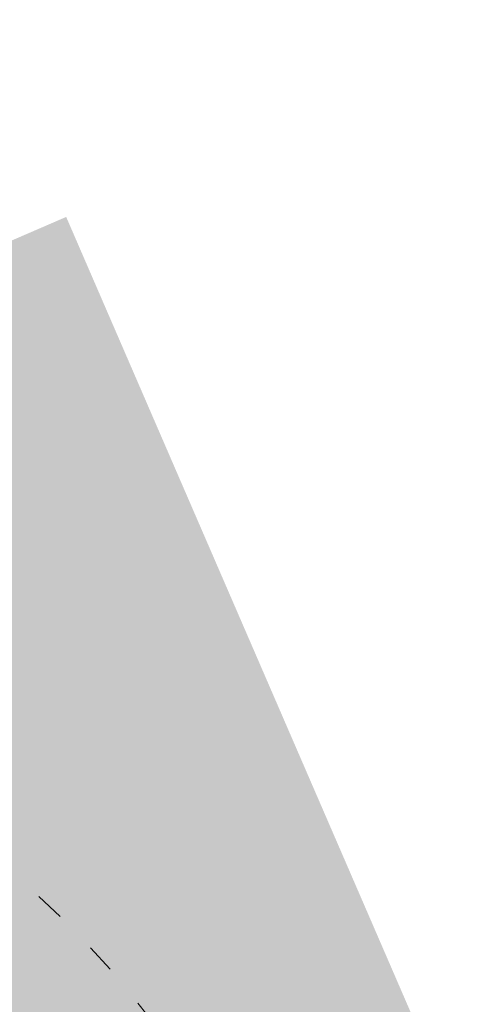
# Model space of a CAD drawing. Header units: millimetres. Extents: x 3267 to 3416, y 1494 to 1704.
# Tile 196 of 256: x 3325.94 to 3327.81, y 1644.62 to 1648.68. Entities that reach past the tile are written whole.
import ezdxf

# ---------------------------------------------------------------- set-up
doc = ezdxf.new("R2010")
doc.units = ezdxf.units.MM
doc.linetypes.add('ACAD_ISO03W100', pattern=[30, 12, -18])
doc.layers.get('0').update_dxf_attribs({"lineweight": 5})
doc.layers.add('1_strefa', color=7, linetype='ACAD_ISO03W100', lineweight=13)
doc.layers.add('1_trawa', color=94, linetype='Continuous', lineweight=13)
picture_1 = doc.add_image_def('image1.jpg', size_in_pixel=(9921, 7015))

msp = doc.modelspace()

# ---------------------------------------------------------------- hatches: boundary and pattern name
at = {"layer": '1_trawa'}
h = msp.add_hatch(dxfattribs=at)
h.set_pattern_fill('GRASS', color=256, scale=0.02)
h.paths.add_polyline_path([(3334.497, 1628.9652), (3339.0975, 1619.4213), (3348.9953, 1624.3562), (3346.994, 1628.7124), (3349.3865, 1629.9737), (3347.1512, 1634.4877)])
h.paths.add_polyline_path([(3321.0102, 1612.4815), (3332.9325, 1618.2285), (3329.2955, 1625.7736), (3317.3732, 1620.0266)])
h.paths.add_polyline_path([(3364.3966, 1640.3923), (3362.9801, 1643.7026), (3354.9045, 1640.1453), (3358.8282, 1631.2377), (3364.4592, 1633.7181), (3363.2067, 1636.6064), (3362.064, 1639.3526)])
h.paths.add_polyline_path([(3329.5269, 1638.0159), (3330.259, 1638.3334), (3326.1318, 1647.8675), (3310.174, 1640.9595), (3309.0511, 1640.4276), (3314.9073, 1627.2944), (3331.8101, 1634.8316), (3331.4478, 1635.579), (3330.2543, 1638.3314), (3329.5269, 1638.0159), (3330.7204, 1635.2636), (3323.8395, 1632.2798), (3322.6459, 1635.0686)])
h.paths.add_polyline_path([(3333.9168, 1643.3717), (3332.2997, 1647.1008), (3342.8733, 1651.6858), (3346.6663, 1648.736), (3348.1226, 1645.1719), (3343.0771, 1642.984), (3341.0397, 1642.0803), (3340.2172, 1643.9238), (3338.841, 1643.327), (3338.0453, 1645.162)])

# ---------------------------------------------------------------- linework, layer by layer
at = {"layer": '1_strefa', "color": 0, "ltscale": 0.01}
msp.add_lwpolyline([(3327.672, 1641.0233), (3327.5052, 1640.4901, -0.035535), (3327.4273, 1640.2919), (3327.1769, 1639.7671, -0.180839), (3326.4209, 1639.0374), (3324.2153, 1638.0789, -0.179902), (3323.1712, 1638.0226), (3322.6366, 1638.1892, -0.036138), (3322.4351, 1638.2684), (3321.9138, 1638.518, -0.180502), (3321.1859, 1639.2731), (3320.5265, 1640.7905, -0.18036), (3320.471, 1641.8371), (3320.6457, 1642.3942), (3320.6725, 1642.4619), (3320.3305, 1643.2491, -0.401339), (3321.0483, 1645.1949), (3321.7828, 1645.5534), (3322.5343, 1645.8719), (3322.6634, 1645.9176, -0.304276), (3326.501, 1644.5334), (3326.9448, 1643.614), (3327.6161, 1642.069, -0.180187)], format="xyb", close=True, dxfattribs=at)

# ---------------------------------------------------------------- pictures from other files: only their frames are drawn
image = msp.add_image(picture_1, insert=(3267.0464, 1704.245), size_in_units=(210.4454, 148.803), rotation=-90, dxfattribs=dict(fade=42))
image.dxf.flags = 7

doc.saveas('drawing.dxf')
